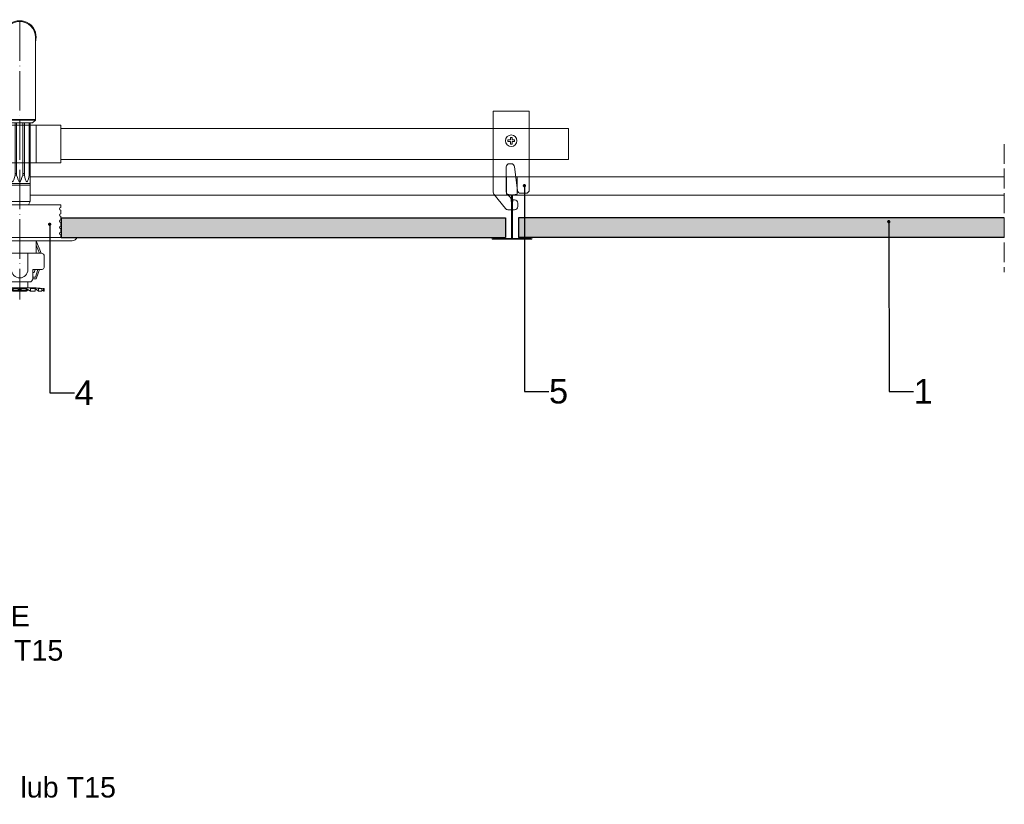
# Model space of a CAD drawing. Header units: millimetres. Extents: x 2242 to 3342, y 4968 to 5698.
# Tile 2 of 2: x 2742 to 3342, y 4968 to 5446. Entities that reach past the tile are written whole.
import ezdxf
from ezdxf import colors
from ezdxf.entities.mleader import LeaderData, LeaderLine
from ezdxf.math import Vec2, Vec3

# ---------------------------------------------------------------- set-up
doc = ezdxf.new("R2010")
doc.units = ezdxf.units.MM
doc.linetypes.add('ACAD_ISO02W100', pattern=[15, 12, -3])
doc.linetypes.add('ACAD_ISO04W100', pattern=[30, 24, -3, 0, -3])
for name, color, linetype, lineweight in [('_RIGIPS AKCESORIA', 7, 'Continuous', 15), ('_Rigips Profil', 7, 'Continuous', 9), ('_RIGIPS PŁYTA', 7, 'Continuous', 25), ('Koniec', 7, 'ACAD_ISO02W100', 9), ('os', 7, 'ACAD_ISO04W100', 9), ('Wymiary', 7, 'Continuous', 18)]:
    doc.layers.add(name, color=color, linetype=linetype, lineweight=lineweight)
doc.layers.add('_Rigips Plyta', color=7, linetype='Continuous')
doc.styles.get("Standard").update_dxf_attribs({"font": 'arial.ttf'})

# ---------------------------------------------------------------- blocks, each defined once
blk = doc.blocks.new('T24')
at = {"layer": '_Rigips Profil'}
for p, q in [((302.61, -139.67), (302.61, -129.54)), ((302.81, -129.34), (308.91, -129.34)), ((309.11, -129.54), (309.11, -139.67)), ((305.45, -140.31), (302.78, -139.87)), ((305.61, -140.51), (305.61, -166.64)), ((306.11, -140.51), (306.11, -166.64)), ((308.95, -139.87), (306.28, -140.31)), ((293.86, -167.24), (293.86, -166.44)), ((293.96, -166.34), (294.86, -166.34)), ((293.96, -167.34), (317.76, -167.34)), ((294.36, -166.84), (305.41, -166.84)), ((306.31, -166.84), (317.36, -166.84)), ((317.76, -166.34), (316.86, -166.34)), ((317.86, -167.24), (317.86, -166.44))]:
    blk.add_line(p, q, dxfattribs=at)
for centre, radius, start, end in [((302.81, -129.54), 0.2, 90, 180), ((308.91, -129.54), 0.2, 0, 90), ((302.81, -139.67), 0.2, 180, 260.53768), ((305.41, -140.51), 0.2, 0, 80.53768), ((306.31, -140.51), 0.2, 99.46232, 180), ((308.91, -139.67), 0.2, 279.46232, 0), ((293.96, -166.44), 0.1, 90, 180), ((293.96, -167.24), 0.1, 180, 270), ((305.41, -166.64), 0.2, 270, 0), ((306.31, -166.64), 0.2, 180, 270), ((317.76, -166.44), 0.1, 0, 90), ((317.76, -167.24), 0.1, 270, 0)]:
    blk.add_arc(centre, radius, start, end, dxfattribs=at)
blk = doc.blocks.new('_Dot')
at = {"color": 0, "linetype": 'ByBlock', "lineweight": -2}
blk.add_line((-0.5, 0), (-1, 0), dxfattribs=at)
at = {"color": 0, "linetype": 'ByBlock', "const_width": 0.5}
blk.add_lwpolyline([(-0.25, 0, 1), (0.25, 0, 1)], format="xyb", close=True, dxfattribs=at)
blk = doc.blocks.new('Tryskacz')
at = {"layer": '_RIGIPS AKCESORIA'}
h = blk.add_hatch(color=256, dxfattribs=at)
h.dxf.hatch_style = 1
h.paths.add_polyline_path([(2876.43, 5385.52), (2866.43, 5385.52), (2867.43, 5385.02), (2875.43, 5385.02)])
for p, q in [((2861.88, 5539.54), (2861.88, 5489.04)), ((2880.98, 5539.54), (2880.98, 5489.04)), ((2861.88, 5489.54), (2880.98, 5489.54)), ((2861.88, 5489.04), (2880.98, 5489.04)), ((2863.58, 5487.34), (2861.88, 5489.04)), ((2863.58, 5487.34), (2879.28, 5487.34)), ((2865.08, 5487.34), (2865.08, 5439.54)), ((2865.58, 5487.34), (2865.58, 5455.54)), ((2868.58, 5487.34), (2868.58, 5455.54)), ((2869.58, 5487.34), (2869.58, 5455.54)), ((2873.28, 5487.34), (2873.28, 5455.54)), ((2874.28, 5487.34), (2874.28, 5455.54)), ((2877.28, 5487.34), (2877.28, 5455.54)), ((2877.78, 5487.34), (2877.78, 5439.54)), ((2879.28, 5487.34), (2880.98, 5489.04)), ((2865.08, 5456.54), (2865.58, 5456.54)), ((2865.08, 5455.54), (2865.58, 5455.54)), ((2868.58, 5456.54), (2869.58, 5456.54)), ((2868.58, 5455.54), (2869.58, 5455.54)), ((2873.28, 5456.54), (2874.28, 5456.54)), ((2873.28, 5455.54), (2874.28, 5455.54)), ((2877.28, 5456.54), (2877.78, 5456.54)), ((2877.28, 5455.54), (2877.78, 5455.54)), ((2865.08, 5450.54), (2877.78, 5450.54)), ((2865.08, 5449.54), (2877.78, 5449.54)), ((2846.43, 5437.54), (2896.43, 5437.54)), ((2846.43, 5437.54), (2846.43, 5435.84)), ((2865.08, 5439.54), (2877.78, 5439.54)), ((2865.08, 5439.54), (2866.08, 5437.54)), ((2877.78, 5439.54), (2876.78, 5437.54)), ((2896.43, 5437.54), (2896.43, 5435.84)), ((2846.43, 5434.24), (2846.43, 5432.09)), ((2846.43, 5430.49), (2846.43, 5428.34)), ((2896.43, 5434.24), (2896.43, 5432.09)), ((2896.43, 5430.49), (2896.43, 5428.34)), ((2846.43, 5426.74), (2846.43, 5424.59)), ((2896.43, 5426.74), (2896.43, 5424.59)), ((2846.43, 5422.99), (2846.43, 5420.84)), ((2846.43, 5419.24), (2846.43, 5417.54)), ((2896.43, 5422.99), (2896.43, 5420.84)), ((2896.43, 5419.24), (2896.43, 5417.54)), ((2836.43, 5417.54), (2906.43, 5417.54)), ((2839.43, 5415.54), (2903.43, 5415.54)), ((2861.43, 5415.54), (2858.43, 5408.04)), ((2861.43, 5413.04), (2859.43, 5408.04)), ((2861.43, 5415.54), (2861.43, 5408.04)), ((2881.43, 5415.54), (2881.43, 5408.04)), ((2881.43, 5415.54), (2884.43, 5408.04)), ((2881.43, 5413.04), (2883.43, 5408.04)), ((2856.43, 5406.04), (2856.43, 5400.04)), ((2858.43, 5408.04), (2884.43, 5408.04)), ((2866.43, 5408.04), (2866.43, 5398.04)), ((2876.43, 5408.04), (2876.43, 5398.04)), ((2886.43, 5406.04), (2886.43, 5400.04)), ((2858.43, 5398.04), (2863.43, 5398.04)), ((2861.43, 5392.54), (2859.43, 5398.04)), ((2861.88, 5393.54), (2860.43, 5398.04)), ((2862.65, 5396.27), (2862.08, 5398.04)), ((2863.43, 5396.27), (2862.65, 5396.27)), ((2863.43, 5398.04), (2863.43, 5392.54)), ((2879.43, 5398.04), (2884.43, 5398.04)), ((2879.43, 5398.04), (2879.43, 5392.54)), ((2879.43, 5396.27), (2880.2, 5396.27)), ((2880.2, 5396.27), (2880.77, 5398.04)), ((2880.97, 5393.54), (2882.43, 5398.04)), ((2881.43, 5392.54), (2883.43, 5398.04)), ((2863.43, 5392.54), (2861.43, 5392.54)), ((2863.43, 5393.54), (2861.88, 5393.54)), ((2865.43, 5390.54), (2877.43, 5390.54)), ((2866.43, 5390.54), (2866.43, 5387.02)), ((2876.43, 5390.54), (2876.43, 5387.02)), ((2879.43, 5393.54), (2880.97, 5393.54)), ((2879.43, 5392.54), (2881.43, 5392.54)), ((2861.43, 5387.02), (2856.43, 5386.52)), ((2856.43, 5385.02), (2856.43, 5386.52)), ((2856.43, 5386.52), (2856.93, 5386.52)), ((2856.43, 5385.02), (2856.93, 5385.02)), ((2856.93, 5386.52), (2861.43, 5387.02)), ((2856.93, 5385.02), (2856.93, 5386.52)), ((2856.93, 5385.07), (2857.93, 5385.77)), ((2857.93, 5386.52), (2861.43, 5387.02)), ((2857.93, 5386.52), (2859.93, 5386.52)), ((2857.93, 5385.02), (2857.93, 5386.52)), ((2857.93, 5385.02), (2859.93, 5385.02)), ((2859.93, 5386.52), (2862.43, 5387.02)), ((2859.93, 5385.02), (2859.93, 5386.52)), ((2859.93, 5385.02), (2861.93, 5386.52)), ((2861.43, 5387.02), (2881.43, 5387.02)), ((2861.93, 5386.52), (2863.43, 5387.02)), ((2861.93, 5386.52), (2864.93, 5386.52)), ((2861.93, 5385.02), (2861.93, 5386.52)), ((2861.93, 5385.02), (2864.93, 5385.02)), ((2864.93, 5386.52), (2865.93, 5387.02)), ((2864.93, 5385.02), (2867.93, 5386.77)), ((2864.93, 5385.02), (2864.93, 5386.52)), ((2866.43, 5385.9), (2866.43, 5385.52)), ((2866.43, 5385.52), (2876.43, 5385.52)), ((2866.43, 5385.52), (2867.43, 5385.02)), ((2867.43, 5386.52), (2868.43, 5387.02)), ((2867.43, 5386.52), (2870.43, 5386.52)), ((2867.43, 5386.52), (2867.43, 5385.02)), ((2867.43, 5385.02), (2875.43, 5385.02)), ((2867.43, 5385.02), (2870.43, 5385.02)), ((2870.43, 5386.52), (2871.43, 5387.02)), ((2870.43, 5385.02), (2871.43, 5387.02)), ((2870.43, 5386.52), (2870.43, 5385.02)), ((2872.43, 5386.52), (2871.43, 5387.02)), ((2872.43, 5385.02), (2871.43, 5387.02)), ((2872.43, 5386.52), (2872.43, 5385.02)), ((2875.43, 5386.52), (2872.43, 5386.52)), ((2875.43, 5385.02), (2872.43, 5385.02)), ((2875.43, 5386.52), (2874.43, 5387.02)), ((2877.93, 5385.02), (2874.93, 5386.77)), ((2875.43, 5386.52), (2875.43, 5385.02)), ((2876.43, 5385.52), (2875.43, 5385.02)), ((2876.43, 5385.9), (2876.43, 5385.52)), ((2877.93, 5386.52), (2876.93, 5387.02)), ((2880.93, 5386.52), (2877.93, 5386.52)), ((2877.93, 5385.02), (2877.93, 5386.52)), ((2880.93, 5385.02), (2877.93, 5385.02)), ((2880.93, 5386.52), (2879.43, 5387.02)), ((2882.93, 5386.52), (2880.43, 5387.02)), ((2880.93, 5385.02), (2880.93, 5386.52)), ((2882.93, 5385.02), (2880.93, 5386.52)), ((2881.43, 5387.02), (2886.43, 5386.52)), ((2885.93, 5386.52), (2881.43, 5387.02)), ((2884.93, 5386.52), (2881.43, 5387.02)), ((2884.93, 5386.52), (2882.93, 5386.52)), ((2882.93, 5385.02), (2882.93, 5386.52)), ((2884.93, 5385.02), (2882.93, 5385.02)), ((2884.93, 5385.02), (2884.93, 5386.52)), ((2885.93, 5385.07), (2884.93, 5385.77)), ((2886.43, 5386.52), (2885.93, 5386.52)), ((2885.93, 5385.02), (2885.93, 5386.52)), ((2886.43, 5385.02), (2885.93, 5385.02)), ((2886.43, 5385.02), (2886.43, 5386.52))]:
    blk.add_line(p, q, dxfattribs=at)
for centre, radius, start, end in [((2871.43, 5539.54), 10.05, 341.85083, 198.14917), ((2871.43, 5539.54), 9.55, 0, 180), ((2846.43, 5435.04), 0.8, 270, 90), ((2846.43, 5431.29), 0.8, 270, 90), ((2896.43, 5435.04), 0.8, 90, 270), ((2896.43, 5431.29), 0.8, 90, 270), ((2846.43, 5427.54), 0.8, 270, 90), ((2846.43, 5423.79), 0.8, 270, 90), ((2896.43, 5427.54), 0.8, 90, 270), ((2896.43, 5423.79), 0.8, 90, 270), ((2846.43, 5420.04), 0.8, 270, 90), ((2896.43, 5420.04), 0.8, 90, 270), ((2840.02, 5419.68), 4.19, 210.82631, 261.79356), ((2902.83, 5419.68), 4.19, 278.20644, 329.17369), ((2858.43, 5406.04), 2, 90, 180), ((2884.43, 5406.04), 2, 0, 90), ((2858.43, 5400.04), 2, 180, 270), ((2884.43, 5400.04), 2, 270, 0), ((2871.43, 5398.04), 5, 180, 0), ((2865.43, 5392.54), 2, 180, 270), ((2877.43, 5392.54), 2, 270, 0)]:
    blk.add_arc(centre, radius, start, end, dxfattribs=at)
for points in [[(2865.58, 5455.54), (2867.08, 5451.54), (2868.58, 5455.54)], [(2869.58, 5455.54), (2871.43, 5451.54), (2873.28, 5455.54)], [(2874.28, 5455.54), (2875.78, 5451.54), (2877.28, 5455.54)]]:
    blk.add_spline(points, degree=3, dxfattribs=at)
at = {"layer": 'os'}
blk.add_line((2871.43, 5549.09), (2871.43, 5379.95), dxfattribs=at)
blk = doc.blocks.new('Łącznik Cross Lock')
at = {"layer": '_Rigips Profil'}
for p, q in [((1374.69, 6715.11), (1374.69, 6665.81)), ((1374.69, 6715.11), (1396.69, 6715.11)), ((1396.69, 6715.11), (1396.69, 6667.11)), ((1383.69, 6697.61), (1385.19, 6697.61)), ((1383.69, 6696.61), (1383.69, 6697.61)), ((1383.69, 6696.61), (1385.19, 6696.61)), ((1385.19, 6697.61), (1385.19, 6699.11)), ((1386.19, 6699.11), (1385.19, 6699.11)), ((1385.19, 6695.11), (1385.19, 6696.61)), ((1386.19, 6697.61), (1386.19, 6699.11)), ((1386.19, 6697.61), (1387.69, 6697.61)), ((1386.19, 6696.61), (1387.69, 6696.61)), ((1386.19, 6695.11), (1386.19, 6696.61)), ((1387.69, 6696.61), (1387.69, 6697.61)), ((1386.19, 6695.11), (1385.19, 6695.11)), ((1382.69, 6681.11), (1382.69, 6665.93)), ((1384.69, 6683.11), (1385.69, 6683.11)), ((1387.69, 6681.11), (1389.47, 6666.86)), ((1375.13, 6664.56), (1382.09, 6655.86)), ((1383.28, 6664.52), (1385.1, 6662.69)), ((1385.69, 6661.28), (1385.69, 6660.11)), ((1385.69, 6660.11), (1386.69, 6660.11)), ((1386.69, 6661.11), (1387.69, 6661.11)), ((1386.69, 6661.11), (1386.69, 6660.11)), ((1391.45, 6665.11), (1394.69, 6665.11)), ((1383.65, 6655.11), (1387.69, 6655.11)), ((1389.69, 6659.11), (1389.69, 6657.11))]:
    blk.add_line(p, q, dxfattribs=at)
blk.add_circle((1385.69, 6697.11), 3.5, dxfattribs=at)
for centre, start, end in [((1384.69, 6681.11), 90, 180), ((1385.69, 6681.11), 0, 90), ((1391.45, 6667.11), 187.12502, 270), ((1394.69, 6667.11), 270, 0), ((1376.69, 6665.81), 180, 218.65981), ((1376.69, 6665.81), 180, 218.65981), ((1384.69, 6665.93), 180, 225), ((1383.69, 6661.28), 360, 45), ((1387.69, 6659.11), 0, 90), ((1383.65, 6657.11), 218.65981, 270), ((1387.69, 6657.11), 270, 0)]:
    blk.add_arc(centre, 2, start, end, dxfattribs=at)

msp = doc.modelspace()

# ---------------------------------------------------------------- hatches: boundary and pattern name
at = {"layer": '_Rigips Plyta'}
h = msp.add_hatch(dxfattribs=at)
h.set_pattern_fill('DOTS', color=253, scale=0.5)
h.paths.add_polyline_path([(2717.22, 5325.12), (2446.39, 5325.12), (2446.39, 5313.12), (2717.22, 5313.12)])
h.paths.add_polyline_path([(3038.45, 5325.12), (2767.62, 5325.12), (2767.62, 5313.12), (3038.45, 5313.12)])
h = msp.add_hatch(dxfattribs=at)
h.set_pattern_fill('DOTS', color=253, scale=0.5)
h.paths.add_polyline_path([(3342.42, 5325.12), (3046.39, 5325.12), (3046.39, 5313.12), (3342.42, 5313.12)])

# ---------------------------------------------------------------- linework, layer by layer
at = {"layer": '_RIGIPS AKCESORIA'}
for p, q in [((2717.42, 5381.62), (2767.42, 5381.62)), ((2752.42, 5381.62), (2752.42, 5358.62)), ((2767.42, 5381.62), (2767.42, 5358.62)), ((2717.42, 5358.62), (2767.42, 5358.62))]:
    msp.add_line(p, q, dxfattribs=at)
at = {"layer": '_Rigips Profil'}
for p, q in [((2767.42, 5379.62), (3076.92, 5379.62)), ((3076.92, 5379.62), (3076.92, 5360.62)), ((2767.42, 5360.62), (3076.92, 5360.62)), ((2748.77, 5350.12), (3342.42, 5350.12)), ((2748.77, 5338.96), (3042.17, 5338.96)), ((3042.67, 5338.96), (3342.42, 5338.96))]:
    msp.add_line(p, q, dxfattribs=at)
at = {"layer": '_RIGIPS PŁYTA'}
for p, q in [((2767.62, 5325.12), (3038.45, 5325.12)), ((2767.62, 5325.12), (2767.62, 5313.12)), ((3038.45, 5325.12), (3038.45, 5313.12)), ((3342.42, 5325.12), (3046.39, 5325.12)), ((3046.39, 5325.12), (3046.39, 5313.12)), ((2767.62, 5313.12), (3038.45, 5313.12)), ((3342.42, 5313.12), (3046.39, 5313.12))]:
    msp.add_line(p, q, dxfattribs=at)
at = {"layer": 'Koniec'}
msp.add_line((3342.42, 5370.12), (3342.42, 5292.12), dxfattribs=at)

# ---------------------------------------------------------------- block references
at = {"layer": '_RIGIPS AKCESORIA'}
msp.add_blockref('Tryskacz', (-129.01, -104.41), dxfattribs=at)
at = {"layer": '_Rigips Profil'}
for name, p in [('Łącznik Cross Lock', (1656.27, -1324.98)), ('T24', (2736.56, 5479.46))]:
    msp.add_blockref(name, p, dxfattribs=at)

# ---------------------------------------------------------------- texts
at = {"insert": (2333.32, 5109.73), "char_height": 12.5, "width": 1093.9732, "attachment_point": 1}
msp.add_mtext('{\\fArial|b1|i0|c238|p34;Materiał:\\P}1. Płyta sufitowa Rigips CASOPRANO lub GYPTONE\\P2. Konstrukcja z profili Rigips QUICK-LOCK T24 lub T15 \\P3. Wieszak do sufitów kasetonowych RIGIPS\\P4. Tryskacz (poza ofertą Rigips)\\P5. Profil stabilizujacy tryskacz\\P6. Łącznik mocujący profil stabilizujacy do profili T24 lub T15', dxfattribs=at)

# ---------------------------------------------------------------- leaders
at = {"layer": 'Wymiary'}
ml = msp.add_multileader_mtext('Standard', dxfattribs=at)
ml.set_content('5', color=256)
ml.set_leader_properties()
ml.set_arrow_properties(name='DOT')
ml.build(insert=Vec2(0, 0))
ml.multileader.update_dxf_attribs({"dogleg_length": 0.36, "arrow_head_size": 2})
ctx = ml.context
ctx.base_point, ctx.char_height, ctx.arrow_head_size, ctx.landing_gap_size, ctx.plane_origin = Vec3(3064.88, 5219.51), 15, 2, 0.09, Vec3(3050.02, 5173.4)
notes = []
notes.append((ctx, [(0, (1, 1, 0), (3049.97, 5219.51), (1, 0), 14.91, [(0, [(3049.97, 5344.75)], 0, [])])]))
ctx.mtext.insert, ctx.mtext.flow_direction = Vec3(3064.97, 5227.14), 5
ml = msp.add_multileader_mtext('Standard', dxfattribs=at)
ml.set_content('4', color=256)
ml.set_leader_properties()
ml.set_arrow_properties(name='DOT')
ml.build(insert=Vec2(0, 0))
ml.multileader.update_dxf_attribs({"dogleg_length": 0.36, "arrow_head_size": 2})
ctx = ml.context
ctx.base_point, ctx.char_height, ctx.arrow_head_size, ctx.landing_gap_size, ctx.plane_origin = Vec3(2775.72, 5218.71), 15, 2, 0.09, Vec3(2760.86, 5172.6)
notes.append((ctx, [(0, (1, 1, 0), (2760.81, 5218.71), (1, 0), 14.91, [(0, [(2760.7, 5321.25)], 0, [])])]))
ctx.mtext.insert, ctx.mtext.flow_direction = Vec3(2775.81, 5226.21), 5
ml = msp.add_multileader_mtext('Standard', dxfattribs=at)
ml.set_content('1', color=256)
ml.set_leader_properties()
ml.set_arrow_properties(name='DOT')
ml.build(insert=Vec2(0, 0))
ml.multileader.update_dxf_attribs({"dogleg_length": 0.36, "arrow_head_size": 2})
ctx = ml.context
ctx.base_point, ctx.char_height, ctx.arrow_head_size, ctx.landing_gap_size, ctx.plane_origin = Vec3(3287.09, 5219.51), 15, 2, 0.09, Vec3(3272.23, 5173.4)
notes.append((ctx, [(0, (1, 1, 0), (3272.19, 5219.51), (1, 0), 14.91, [(0, [(3272, 5322.83)], 0, [])])]))
ctx.mtext.insert, ctx.mtext.flow_direction = Vec3(3287.18, 5227.01), 5
for ctx, leaders in notes:
    for number, flags, end, landing, length, lines in leaders:
        leader = LeaderData()
        leader.index, (leader.has_last_leader_line, leader.has_dogleg_vector, leader.attachment_direction) = number, flags
        leader.last_leader_point, leader.dogleg_vector, leader.dogleg_length = Vec3(end), Vec3(landing), length
        for number, points, colour, breaks in lines:
            line = LeaderLine()
            line.index, line.vertices, line.color, line.breaks = number, Vec3.list(points), colors.encode_raw_color(colour), breaks
            leader.lines.append(line)
        ctx.leaders.append(leader)

doc.saveas('drawing.dxf')
